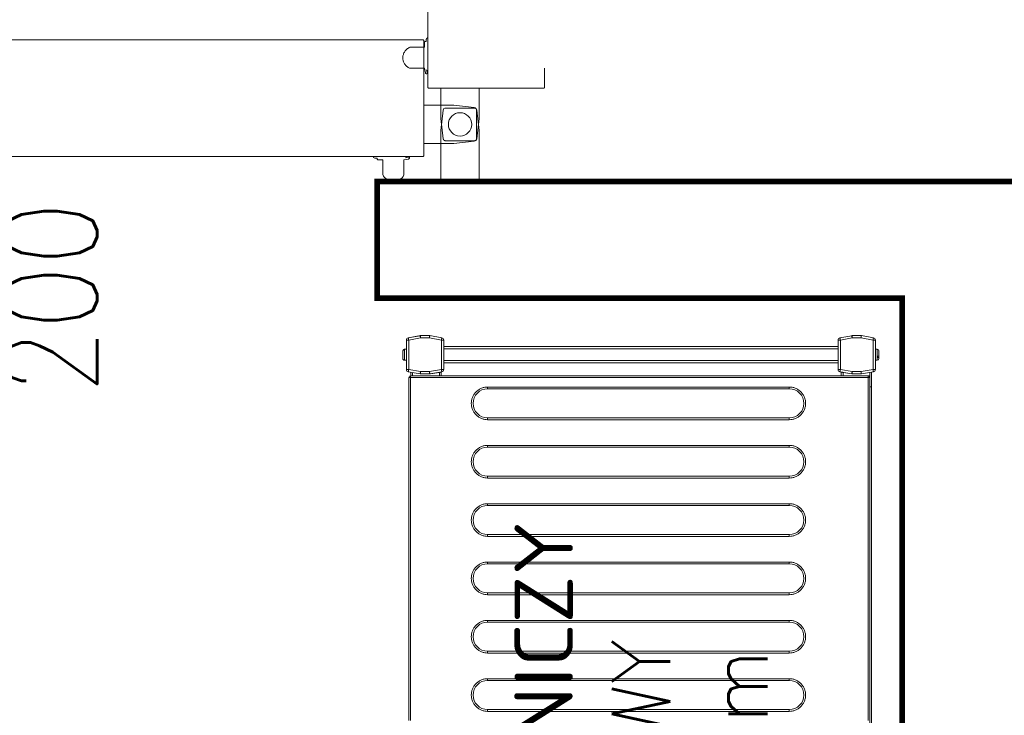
# Model space of a CAD drawing. Header units: millimetres. Extents: x -2074 to 12588, y -3630 to 101167.
# Tile 108 of 256: x 2297 to 2381, y 1571 to 1631. Entities that reach past the tile are written whole.
import ezdxf

# ---------------------------------------------------------------- set-up
doc = ezdxf.new("R2010")
doc.units = ezdxf.units.MM
doc.linetypes.add('DASHED', pattern=[19.05, 12.7, -6.35])
doc.layers.add('SelinAr_BUD_wymiary', color=7, linetype='Continuous', lineweight=18)
doc.layers.add('SelinAr_WYP_komory', color=8, linetype='Continuous', lineweight=18)
doc.styles.add('Incold_std', font='romans.shx', dxfattribs={"width": 0.8})
doc.styles.add('RomanS', font='romans.shx')
doc.styles.add('style1', font='romans.shx', dxfattribs={"width": 0.6})
doc.dimstyles.new('ISO-25 Ania', dxfattribs={"dimtxt": 10, "dimasz": 5, "dimexe": 5, "dimexo": 0.625, "dimtad": 0, "dimrnd": 0.01, "dimtxsty": 'style1', "dimblk": 'ARCHTICK', "dimcen": 5, "dimdle": 5, "dimadec": 0, "dimazin": 0, "dimtfac": 1, "dimtmove": 0, "dimatfit": 3, "dimldrblk": 'ARCHTICK', "dimfxl": 0, "dimarcsym": 0})

# ---------------------------------------------------------------- blocks, each defined once
blk = doc.blocks.new('*U428')
at = {"const_width": 0.5}
blk.add_lwpolyline([(125, 250), (125, 260), (180, 260), (180, 0), (0, 0), (0, 260), (55, 260), (55, 250), (10, 250), (10, 10), (170, 10), (170, 250)], close=True, dxfattribs=at)
blk = doc.blocks.new('*U432')
at = {"color": 254, "linetype": 'DASHED'}
for points in [[(74.429, 13, -0.414214), (74.349, 13.08), (74.349, 90.92, -0.414214), (74.429, 91), (84.274, 91, -0.414814), (84.349, 90.926), (84.349, 13.086, -0.414814), (84.274, 13), (74.429, 13)], [(74.149, 17.01), (74.199, 17.01), (74.199, 17.11, -0.175422), (74.268, 17.303, -0.244753), (74.286, 17.31), (74.324, 17.31, -0.414214), (74.349, 17.285), (74.349, 14.535, -0.414214), (74.324, 14.51), (74.286, 14.51, -0.200685), (74.268, 14.517), (74.233, 14.569), (74.302, 14.254), (74.254, 14.243, -0.414214), (74.134, 14.319), (74.049, 14.71), (72.77, 14.71, -0.649069), (72.799, 16.51), (74.049, 16.51), (74.049, 16.91, -0.414214), (74.149, 17.01)]]:
    blk.add_lwpolyline(points, format="xyb", dxfattribs=at)
for points in [[(74, 7.229, -0.414214), (73.92, 7.149), (-3.92, 7.149, -0.414214), (-4, 7.229), (-4, 17.074, -0.414814), (-3.926, 17.149), (73.914, 17.149, -0.414814), (74, 17.074), (74, 7.229)], [(69.99, 6.949), (69.99, 6.999), (69.89, 6.999, -0.175422), (69.697, 7.068, -0.244753), (69.69, 7.086), (69.69, 7.124, -0.414214), (69.715, 7.149), (72.465, 7.149, -0.414214), (72.49, 7.124), (72.49, 7.086, -0.200685), (72.483, 7.068), (72.431, 7.033), (72.746, 7.102), (72.757, 7.054, -0.414214), (72.681, 6.934), (72.29, 6.849), (72.29, 5.57, -0.649069), (70.49, 5.599), (70.49, 6.849), (70.09, 6.849, -0.414214), (69.99, 6.949)]]:
    blk.add_lwpolyline(points, format="xyb")
blk.add_lwpolyline([(75.45, 13), (75.45, 10.417), (75.659, 8.676, 0.379651), (75.857, 8.5), (78.343, 8.5, 0.379651), (78.541, 8.676), (78.75, 10.417), (78.75, 13)], format="xyb", close=True, dxfattribs=at)
for points in [[(74, 8.25), (76.583, 8.25), (78.324, 8.459, 0.379651), (78.5, 8.657), (78.5, 11.143, 0.379651), (78.324, 11.341), (76.583, 11.55), (74, 11.55)], [(78.75, 5), (78.75, 9.383), (78.541, 11.124, 0.379651), (78.343, 11.3), (75.857, 11.3, 0.379651), (75.659, 11.124), (75.45, 9.383), (75.45, 5)]]:
    blk.add_lwpolyline(points, format="xyb", close=True)
blk.add_lwpolyline([(70, 5), (70, -5)])
blk.add_circle((77.1, 9.9), 1)
blk.add_arc((77.1, 9.9), 81.125, 88.57469, 181.53697, dxfattribs=at)
at = {"insert": (24.663, -24), "char_height": 8, "width": 48, "attachment_point": 1, "rotation": 90, "style": 'Incold_std'}
blk.add_mtext('{\\W2.35238; }70\\P{\\W1.971428; }200', dxfattribs=at)
blk = doc.blocks.new('*U450')
at = {"lineweight": 15}
for p, q in [((92.383, -0.515), (62.983, -0.515)), ((92.383, -0.665), (62.983, -0.665)), ((92.383, -0.515), (92.383, -0.559)), ((92.383, -0.559), (92.383, -0.665)), ((92.383, -39.865), (92.383, -0.665)), ((92.533, -0.665), (92.383, -0.665)), ((92.533, -39.865), (92.533, -0.665)), ((92.533, -0.675), (92.829, -0.675)), ((92.533, -0.825), (92.802, -0.825)), ((92.866, -0.465), (92.686, -1.483)), ((93.063, -0.5), (92.883, -1.517)), ((93.063, -0.3), (93.063, -0.5)), ((95.587, -0.3), (93.063, -0.3)), ((95.587, -0.5), (93.063, -0.5)), ((93.85, -0.15), (93.85, -0.3)), ((94.8, -0.15), (93.85, -0.15)), ((93.857, -0.12), (93.853, -0.12)), ((94.797, -0.12), (94.793, -0.12)), ((94.8, -0.3), (94.8, -0.15)), ((95.587, -0.5), (95.587, -0.3)), ((95.766, -1.517), (95.587, -0.5)), ((95.963, -1.483), (95.784, -0.465)), ((95.784, -0.465), (95.966, -1.5)), ((92.683, -1.5), (92.686, -1.483)), ((92.683, -1.517), (92.683, -1.5)), ((92.683, -1.517), (92.683, -2.3)), ((92.883, -1.517), (92.683, -1.517)), ((92.883, -1.517), (92.883, -2.283)), ((95.966, -1.517), (95.766, -1.517)), ((95.766, -2.283), (95.766, -1.517)), ((95.966, -1.5), (95.966, -2.3)), ((95.966, -2.3), (95.966, -1.517)), ((92.683, -2.375), (92.683, -2.3)), ((92.683, -2.3), (92.866, -3.335)), ((92.815, -3.125), (92.683, -2.375)), ((92.883, -2.283), (93.063, -3.3)), ((95.587, -3.3), (95.766, -2.283)), ((95.784, -3.335), (95.966, -2.3)), ((95.966, -2.3), (95.784, -3.335)), ((92.533, -3.125), (92.815, -3.125)), ((92.533, -3.275), (92.842, -3.275)), ((93.063, -3.3), (95.587, -3.3)), ((93.063, -3.3), (93.063, -3.5)), ((95.587, -3.5), (95.587, -3.3)), ((93.063, -3.5), (95.587, -3.5)), ((93.625, -37.291), (93.625, -3.5)), ((93.825, -37.291), (93.825, -3.5)), ((94.825, -37.291), (94.825, -3.5)), ((95.025, -37.291), (95.025, -3.5)), ((92.533, -37.575), (92.842, -37.575)), ((92.533, -37.725), (92.815, -37.725)), ((92.683, -38.475), (92.815, -37.725)), ((92.866, -37.457), (92.686, -38.474)), ((93.063, -37.491), (92.883, -38.509)), ((93.063, -37.291), (93.063, -37.491)), ((95.587, -37.291), (93.063, -37.291)), ((95.587, -37.491), (93.063, -37.491)), ((95.587, -37.491), (95.587, -37.291)), ((95.766, -38.509), (95.587, -37.491)), ((95.963, -38.474), (95.784, -37.457)), ((92.683, -38.5), (92.683, -38.475)), ((92.683, -38.499), (92.683, -38.5)), ((92.683, -38.5), (92.683, -38.509)), ((92.683, -38.509), (92.683, -39.291)), ((92.883, -38.509), (92.683, -38.509)), ((92.883, -38.509), (92.883, -39.274)), ((95.766, -39.274), (95.766, -38.509)), ((95.966, -38.509), (95.766, -38.509)), ((95.966, -38.5), (95.966, -38.498)), ((95.966, -39.3), (95.966, -38.5)), ((95.966, -39.291), (95.966, -38.509)), ((92.683, -39.291), (92.866, -40.326)), ((92.683, -39.291), (92.683, -39.3)), ((92.683, -39.3), (92.866, -40.335)), ((92.883, -39.274), (93.063, -40.291)), ((95.587, -40.291), (95.766, -39.274)), ((95.784, -40.326), (95.966, -39.291)), ((95.784, -40.335), (95.966, -39.3)), ((91.583, -40.025), (4.383, -40.025)), ((91.583, -40.175), (4.383, -40.175)), ((62.983, -39.865), (92.383, -39.865)), ((62.983, -40.015), (92.383, -40.015)), ((91.583, -40.015), (91.583, -40.025)), ((91.583, -40.025), (91.583, -40.175)), ((91.583, -40.025), (92.811, -40.025)), ((91.583, -40.175), (92.837, -40.175)), ((92.383, -39.865), (92.533, -39.865)), ((92.383, -40.012), (92.383, -39.865)), ((92.383, -40.015), (92.383, -40.012)), ((93.063, -40.291), (95.587, -40.291)), ((93.063, -40.291), (93.063, -40.491)), ((93.063, -40.491), (95.587, -40.491)), ((93.063, -40.5), (95.587, -40.5)), ((93.85, -40.5), (93.85, -40.65)), ((94.8, -40.65), (94.8, -40.5)), ((95.587, -40.491), (95.587, -40.291)), ((93.85, -40.65), (94.8, -40.65)), ((94.091, -40.68), (94.201, -40.68)), ((94.241, -40.8), (94.147, -40.8))]:
    blk.add_line(p, q, dxfattribs=at)
at = {"color": 253, "lineweight": 15}
for p, q in [((63.763, -33.115), (63.763, -7.265)), ((63.763, -7.265), (63.913, -7.265)), ((63.913, -33.115), (63.913, -7.265)), ((66.413, -7.265), (66.413, -33.115)), ((66.563, -7.265), (66.413, -7.265)), ((66.563, -7.265), (66.563, -33.115)), ((68.763, -33.115), (68.763, -7.265)), ((68.763, -7.265), (68.913, -7.265)), ((68.913, -33.115), (68.913, -7.265)), ((71.413, -7.265), (71.413, -33.115)), ((71.563, -7.265), (71.413, -7.265)), ((71.563, -7.265), (71.563, -33.115)), ((73.763, -33.115), (73.763, -7.265)), ((73.763, -7.265), (73.913, -7.265)), ((73.913, -33.115), (73.913, -7.265)), ((76.413, -7.265), (76.413, -33.115)), ((76.563, -7.265), (76.413, -7.265)), ((76.563, -7.265), (76.563, -33.115)), ((78.763, -33.115), (78.763, -7.265)), ((78.763, -7.265), (78.913, -7.265)), ((78.913, -33.115), (78.913, -7.265)), ((81.413, -7.265), (81.413, -33.115)), ((81.563, -7.265), (81.413, -7.265)), ((81.563, -7.265), (81.563, -33.115)), ((83.763, -33.115), (83.763, -7.265)), ((83.763, -7.265), (83.913, -7.265)), ((83.913, -33.115), (83.913, -7.265)), ((86.413, -7.265), (86.413, -33.115)), ((86.563, -7.265), (86.413, -7.265)), ((86.563, -7.265), (86.563, -33.115)), ((88.763, -33.115), (88.763, -7.265)), ((88.763, -7.265), (88.913, -7.265)), ((88.913, -33.115), (88.913, -7.265)), ((91.413, -7.265), (91.413, -33.115)), ((91.563, -7.265), (91.413, -7.265)), ((91.563, -7.265), (91.563, -33.115)), ((63.913, -33.115), (63.763, -33.115)), ((66.563, -33.115), (66.413, -33.115)), ((68.913, -33.115), (68.763, -33.115)), ((71.563, -33.115), (71.413, -33.115)), ((73.913, -33.115), (73.763, -33.115)), ((76.563, -33.115), (76.413, -33.115)), ((78.913, -33.115), (78.763, -33.115)), ((81.563, -33.115), (81.413, -33.115)), ((83.913, -33.115), (83.763, -33.115)), ((86.563, -33.115), (86.413, -33.115)), ((88.913, -33.115), (88.763, -33.115)), ((91.563, -33.115), (91.413, -33.115))]:
    blk.add_line(p, q, dxfattribs=at)
at = {"lineweight": 15, "flags": 128}
for points in [[(93.063, -0.5), (93.024, -0.493), (92.987, -0.487), (92.953, -0.481), (92.923, -0.475), (92.899, -0.471), (92.881, -0.468), (92.869, -0.466), (92.866, -0.465)], [(95.784, -0.465), (95.78, -0.466), (95.769, -0.468), (95.751, -0.471), (95.726, -0.475), (95.696, -0.481), (95.662, -0.487), (95.625, -0.493), (95.587, -0.5)], [(92.686, -1.483), (92.69, -1.483), (92.701, -1.485), (92.719, -1.489), (92.744, -1.493), (92.774, -1.498), (92.808, -1.504), (92.845, -1.511), (92.883, -1.517)], [(95.766, -1.517), (95.805, -1.511), (95.842, -1.504), (95.876, -1.498), (95.906, -1.493), (95.93, -1.489), (95.948, -1.485), (95.96, -1.483), (95.963, -1.483)], [(92.883, -2.283), (92.844, -2.286), (92.807, -2.289), (92.772, -2.292), (92.742, -2.295), (92.717, -2.297), (92.698, -2.299), (92.687, -2.3), (92.683, -2.3)], [(95.966, -2.3), (95.963, -2.3), (95.954, -2.299), (95.94, -2.298), (95.92, -2.296), (95.895, -2.294), (95.866, -2.291), (95.835, -2.288), (95.801, -2.286), (95.766, -2.283)], [(92.842, -3.275), (92.841, -3.272), (92.84, -3.264), (92.837, -3.25), (92.834, -3.231), (92.83, -3.208), (92.826, -3.182), (92.821, -3.154), (92.815, -3.125)], [(92.866, -3.335), (92.869, -3.334), (92.881, -3.332), (92.899, -3.329), (92.923, -3.325), (92.953, -3.319), (92.987, -3.313), (93.024, -3.307), (93.063, -3.3)], [(95.587, -3.3), (95.625, -3.307), (95.662, -3.313), (95.696, -3.319), (95.726, -3.325), (95.751, -3.329), (95.769, -3.332), (95.78, -3.334), (95.784, -3.335)], [(92.815, -37.725), (92.821, -37.696), (92.826, -37.668), (92.83, -37.642), (92.834, -37.619), (92.837, -37.6), (92.84, -37.586), (92.841, -37.578), (92.842, -37.575)], [(93.063, -37.491), (93.024, -37.484), (92.987, -37.478), (92.953, -37.472), (92.923, -37.467), (92.899, -37.462), (92.881, -37.459), (92.869, -37.457), (92.866, -37.457)], [(95.784, -37.457), (95.78, -37.457), (95.769, -37.459), (95.751, -37.462), (95.726, -37.467), (95.696, -37.472), (95.662, -37.478), (95.625, -37.484), (95.587, -37.491)], [(92.686, -38.474), (92.69, -38.475), (92.701, -38.477), (92.719, -38.48), (92.744, -38.484), (92.774, -38.489), (92.808, -38.495), (92.845, -38.502), (92.883, -38.509)], [(95.766, -38.509), (95.805, -38.502), (95.842, -38.495), (95.876, -38.489), (95.906, -38.484), (95.93, -38.48), (95.948, -38.477), (95.96, -38.475), (95.963, -38.474)], [(92.883, -39.274), (92.844, -39.277), (92.807, -39.28), (92.772, -39.283), (92.742, -39.286), (92.717, -39.288), (92.698, -39.29), (92.687, -39.291), (92.683, -39.291)], [(95.966, -39.291), (95.963, -39.291), (95.954, -39.29), (95.94, -39.289), (95.92, -39.287), (95.895, -39.285), (95.866, -39.283), (95.835, -39.28), (95.801, -39.277), (95.766, -39.274)], [(92.866, -40.326), (92.869, -40.325), (92.881, -40.323), (92.899, -40.32), (92.923, -40.316), (92.953, -40.311), (92.987, -40.305), (93.024, -40.298), (93.063, -40.291)], [(95.587, -40.291), (95.625, -40.298), (95.662, -40.305), (95.696, -40.311), (95.726, -40.316), (95.751, -40.32), (95.769, -40.323), (95.78, -40.325), (95.784, -40.326)]]:
    blk.add_lwpolyline(points, dxfattribs=at)
at = {"lineweight": 15}
for centre, radius, start, end in [((92.383, -0.665), 0.15, 0, 90), ((93.063, -0.5), 0.2, 90, 170), ((94, -0.15), 0.15, 168.46304, 180), ((94.65, -0.15), 0.15, 0, 11.53696), ((95.587, -0.5), 0.2, 10, 90), ((95.587, -0.5), 0.2, 10, 90), ((92.883, -1.517), 0.2, 170, 180), ((95.766, -1.517), 0.2, 0, 10), ((93.063, -3.3), 0.2, 190, 270), ((95.587, -3.3), 0.2, 270, 350), ((93.063, -37.491), 0.2, 90, 170), ((95.587, -37.491), 0.2, 10, 90), ((92.883, -38.509), 0.2, 170, 180), ((95.766, -38.509), 0.2, 0, 10), ((93.063, -40.291), 0.2, 190, 270), ((93.063, -40.3), 0.2, 190, 270), ((95.587, -40.291), 0.2, 270, 350), ((95.587, -40.3), 0.2, 270, 350), ((94, -40.65), 0.15, 180, 270), ((94.65, -40.65), 0.15, 270, 0)]:
    blk.add_arc(centre, radius, start, end, dxfattribs=at)
at = {"color": 253, "lineweight": 15}
for centre, start, end in [((65.163, -7.265), 0, 180), ((70.163, -7.265), 0, 180), ((75.163, -7.265), 0, 180), ((80.163, -7.265), 0, 180), ((85.163, -7.265), 0, 180), ((90.163, -7.265), 0, 180), ((65.163, -33.115), 180, 0), ((70.163, -33.115), 180, 0), ((75.163, -33.115), 180, 0), ((80.163, -33.115), 180, 0), ((85.163, -33.115), 180, 0), ((90.163, -33.115), 180, 0)]:
    blk.add_arc(centre, 1.25, start, end, dxfattribs=at)
at = {"lineweight": 15}
for points, knots in [([(94.005, 0), (93.988, -0.002), (93.954, -0.005), (93.908, -0.031), (93.872, -0.07), (93.862, -0.103), (93.857, -0.12)], [0, 0, 0, 0, 0.250199, 0.50053, 0.748141, 1, 1, 1, 1]), ([(94.644, 0), (94.634, 0), (94.613, 0), (94.536, 0), (94.436, 0), (94.325, 0), (94.213, 0), (94.113, 0), (94.037, 0), (94.016, 0), (94.005, 0)], [0, 0, 0, 0, 0.1211749, 0.2500039, 0.3788261, 0.500001, 0.6211758, 0.749998, 0.8788228, 1, 1, 1, 1]), ([(94.793, -0.12), (94.788, -0.104), (94.778, -0.072), (94.744, -0.033), (94.698, -0.006), (94.663, -0.002), (94.644, 0)], [0, 0, 0, 0, 0.243643, 0.48725, 0.731966, 1, 1, 1, 1]), ([(92.383, -40.012), (92.393, -40.011), (92.414, -40.009), (92.443, -40), (92.47, -39.985), (92.5, -39.96), (92.528, -39.92), (92.531, -39.882), (92.533, -39.863)], [0, 0, 0, 0, 0.130758, 0.260025, 0.387956, 0.514571, 0.761733, 1, 1, 1, 1]), ([(94.045, -40.8), (94.052, -40.8), (94.074, -40.8), (94.117, -40.8), (94.147, -40.8)], [0, 0, 0, 0, 0.31193, 1, 1, 1, 1]), ([(94.147, -40.8), (94.141, -40.798), (94.128, -40.795), (94.11, -40.769), (94.097, -40.73), (94.093, -40.697), (94.091, -40.68)], [0, 0, 0, 0, 0.25022, 0.500537, 0.748162, 1, 1, 1, 1]), ([(94.201, -40.68), (94.203, -40.696), (94.207, -40.728), (94.22, -40.767), (94.238, -40.794), (94.251, -40.798), (94.258, -40.8)], [0, 0, 0, 0, 0.243636, 0.487266, 0.731973, 1, 1, 1, 1]), ([(94.258, -40.8), (94.295, -40.8), (94.37, -40.8), (94.48, -40.8), (94.572, -40.8), (94.629, -40.8), (94.654, -40.8), (94.648, -40.8), (94.647, -40.8)], [0, 0, 0, 0, 0.188947, 0.389814, 0.590685, 0.779624, 0.968578, 1, 1, 1, 1])]:
    blk.add_open_spline(points, degree=3, knots=knots, dxfattribs=at)
at = {"color": 253, "lineweight": 15}
for points, knots in [([(63.763, -7.265), (63.768, -7.18), (63.777, -7.004), (63.855, -6.743), (63.984, -6.492), (64.166, -6.268), (64.39, -6.086), (64.641, -5.956), (64.902, -5.881), (65.163, -5.857), (65.424, -5.881), (65.685, -5.956), (65.936, -6.086), (66.16, -6.268), (66.342, -6.492), (66.471, -6.743), (66.549, -7.004), (66.559, -7.18), (66.563, -7.265)], [0, 0, 0, 0, 0.058258, 0.120006, 0.18432, 0.25, 0.315679, 0.379994, 0.441742, 0.500001, 0.558258, 0.620006, 0.684321, 0.75, 0.81568, 0.879994, 0.941742, 1, 1, 1, 1]), ([(68.763, -7.265), (68.768, -7.18), (68.777, -7.004), (68.855, -6.743), (68.984, -6.492), (69.166, -6.268), (69.39, -6.086), (69.641, -5.956), (69.902, -5.881), (70.163, -5.857), (70.424, -5.881), (70.685, -5.956), (70.936, -6.086), (71.16, -6.268), (71.342, -6.492), (71.471, -6.743), (71.549, -7.004), (71.559, -7.18), (71.563, -7.265)], [0, 0, 0, 0, 0.058258, 0.120006, 0.18432, 0.25, 0.31568, 0.379995, 0.441742, 0.5, 0.558258, 0.620006, 0.68432, 0.75, 0.81568, 0.879994, 0.941742, 1, 1, 1, 1]), ([(73.763, -7.265), (73.768, -7.18), (73.777, -7.004), (73.855, -6.743), (73.984, -6.492), (74.166, -6.268), (74.39, -6.086), (74.641, -5.956), (74.902, -5.881), (75.163, -5.857), (75.424, -5.881), (75.685, -5.956), (75.936, -6.086), (76.16, -6.268), (76.342, -6.492), (76.471, -6.743), (76.549, -7.004), (76.559, -7.18), (76.563, -7.265)], [0, 0, 0, 0, 0.058258, 0.120006, 0.184321, 0.25, 0.31568, 0.379995, 0.441741, 0.5, 0.558258, 0.620006, 0.68432, 0.75, 0.815679, 0.879994, 0.941742, 1, 1, 1, 1]), ([(78.763, -7.265), (78.768, -7.18), (78.777, -7.004), (78.855, -6.743), (78.984, -6.492), (79.166, -6.268), (79.39, -6.086), (79.641, -5.956), (79.902, -5.881), (80.163, -5.857), (80.424, -5.881), (80.685, -5.956), (80.936, -6.086), (81.16, -6.268), (81.342, -6.492), (81.471, -6.743), (81.549, -7.004), (81.559, -7.18), (81.563, -7.265)], [0, 0, 0, 0, 0.058258, 0.120006, 0.184321, 0.25, 0.31568, 0.379994, 0.441742, 0.5, 0.558259, 0.620005, 0.68432, 0.75, 0.815679, 0.879994, 0.941742, 1, 1, 1, 1]), ([(83.763, -7.265), (83.768, -7.18), (83.777, -7.004), (83.855, -6.743), (83.984, -6.492), (84.166, -6.268), (84.39, -6.086), (84.641, -5.956), (84.902, -5.881), (85.163, -5.857), (85.424, -5.881), (85.685, -5.956), (85.936, -6.086), (86.16, -6.268), (86.342, -6.492), (86.471, -6.743), (86.549, -7.004), (86.559, -7.18), (86.563, -7.265)], [0, 0, 0, 0, 0.058258, 0.120006, 0.18432, 0.25, 0.31568, 0.379994, 0.441742, 0.5, 0.558258, 0.620005, 0.68432, 0.75, 0.81568, 0.879994, 0.941742, 1, 1, 1, 1]), ([(88.763, -7.265), (88.768, -7.18), (88.777, -7.004), (88.855, -6.743), (88.984, -6.492), (89.166, -6.268), (89.39, -6.086), (89.641, -5.956), (89.902, -5.881), (90.163, -5.857), (90.424, -5.881), (90.685, -5.956), (90.936, -6.086), (91.16, -6.268), (91.342, -6.492), (91.471, -6.743), (91.549, -7.004), (91.559, -7.18), (91.563, -7.265)], [0, 0, 0, 0, 0.058258, 0.120006, 0.18432, 0.25, 0.315679, 0.379994, 0.441742, 0.500001, 0.558258, 0.620006, 0.684321, 0.75, 0.81568, 0.879994, 0.941742, 1, 1, 1, 1]), ([(66.563, -33.115), (66.559, -33.2), (66.549, -33.376), (66.471, -33.637), (66.342, -33.888), (66.16, -34.112), (65.936, -34.294), (65.685, -34.424), (65.424, -34.499), (65.163, -34.523), (64.902, -34.499), (64.641, -34.424), (64.39, -34.294), (64.166, -34.112), (63.984, -33.888), (63.855, -33.637), (63.777, -33.376), (63.768, -33.2), (63.763, -33.115)], [0, 0, 0, 0, 0.058258, 0.120006, 0.18432, 0.25, 0.315679, 0.379994, 0.441742, 0.499999, 0.558258, 0.620006, 0.684321, 0.75, 0.81568, 0.879994, 0.941742, 1, 1, 1, 1]), ([(71.563, -33.115), (71.559, -33.2), (71.549, -33.376), (71.471, -33.637), (71.342, -33.888), (71.16, -34.112), (70.936, -34.294), (70.685, -34.424), (70.424, -34.499), (70.163, -34.523), (69.902, -34.499), (69.641, -34.424), (69.39, -34.294), (69.166, -34.112), (68.984, -33.888), (68.855, -33.637), (68.777, -33.376), (68.768, -33.2), (68.763, -33.115)], [0, 0, 0, 0, 0.058258, 0.120005, 0.18432, 0.25, 0.31568, 0.379994, 0.441742, 0.5, 0.558258, 0.620005, 0.684321, 0.75, 0.81568, 0.879994, 0.941742, 1, 1, 1, 1]), ([(76.563, -33.115), (76.559, -33.2), (76.549, -33.376), (76.471, -33.637), (76.342, -33.888), (76.16, -34.112), (75.936, -34.294), (75.685, -34.424), (75.424, -34.499), (75.163, -34.523), (74.902, -34.499), (74.641, -34.424), (74.39, -34.294), (74.166, -34.112), (73.984, -33.888), (73.855, -33.637), (73.777, -33.376), (73.768, -33.2), (73.763, -33.115)], [0, 0, 0, 0, 0.058258, 0.120005, 0.184321, 0.25, 0.31568, 0.379994, 0.441742, 0.5, 0.558259, 0.620005, 0.68432, 0.75, 0.815679, 0.879995, 0.941742, 1, 1, 1, 1]), ([(81.563, -33.115), (81.559, -33.2), (81.549, -33.376), (81.471, -33.637), (81.342, -33.888), (81.16, -34.112), (80.936, -34.294), (80.685, -34.424), (80.424, -34.499), (80.163, -34.523), (79.902, -34.499), (79.641, -34.424), (79.39, -34.294), (79.166, -34.112), (78.984, -33.888), (78.855, -33.637), (78.777, -33.376), (78.768, -33.2), (78.763, -33.115)], [0, 0, 0, 0, 0.058258, 0.120005, 0.184321, 0.25, 0.31568, 0.379995, 0.441741, 0.5, 0.558258, 0.620006, 0.68432, 0.75, 0.815679, 0.879995, 0.941742, 1, 1, 1, 1]), ([(86.563, -33.115), (86.559, -33.2), (86.549, -33.376), (86.471, -33.637), (86.342, -33.888), (86.16, -34.112), (85.936, -34.294), (85.685, -34.424), (85.424, -34.499), (85.163, -34.523), (84.902, -34.499), (84.641, -34.424), (84.39, -34.294), (84.166, -34.112), (83.984, -33.888), (83.855, -33.637), (83.777, -33.376), (83.768, -33.2), (83.763, -33.115)], [0, 0, 0, 0, 0.058258, 0.120006, 0.18432, 0.25, 0.315679, 0.379995, 0.441742, 0.5, 0.558258, 0.620006, 0.68432, 0.75, 0.81568, 0.879995, 0.941742, 1, 1, 1, 1]), ([(91.563, -33.115), (91.559, -33.2), (91.549, -33.376), (91.471, -33.637), (91.342, -33.888), (91.16, -34.112), (90.936, -34.294), (90.685, -34.424), (90.424, -34.499), (90.163, -34.523), (89.902, -34.499), (89.641, -34.424), (89.39, -34.294), (89.166, -34.112), (88.984, -33.888), (88.855, -33.637), (88.777, -33.376), (88.768, -33.2), (88.763, -33.115)], [0, 0, 0, 0, 0.058258, 0.120006, 0.18432, 0.25, 0.315679, 0.379994, 0.441742, 0.499999, 0.558258, 0.620006, 0.684321, 0.75, 0.81568, 0.879994, 0.941742, 1, 1, 1, 1])]:
    blk.add_open_spline(points, degree=3, knots=knots, dxfattribs=at)
at = {"insert": (48, -20.4), "char_height": 5, "width": 96, "attachment_point": 5, "style": 'RomanS'}
blk.add_mtext('REGAŁ CHŁODNICZY MAGAZYNOWY\\P960x408mm', dxfattribs=at)
blk = doc.blocks.new('_ArchTick')
at = {"color": 0, "linetype": 'ByBlock', "const_width": 0.15}
blk.add_lwpolyline([(-0.5, -0.5), (0.5, 0.5)], dxfattribs=at)
blk = doc.blocks.new('*D755')
at = {"layer": 'Defpoints', "color": 0}
for p in [(2202.157, 1617.241), (2372.157, 1557.241), (2202.157, 1432.241)]:
    blk.add_point(p, dxfattribs=at)
at = {"layer": 'SelinAr_BUD_wymiary', "color": 0, "lineweight": -2}
for p, q in [((2202.157, 1442.241), (2202.157, 1427.241)), ((2372.157, 1442.241), (2372.157, 1427.241)), ((2197.157, 1432.241), (2279.246, 1432.241)), ((2377.157, 1432.241), (2295.067, 1432.241))]:
    blk.add_line(p, q, dxfattribs=at)
at = {"layer": 'SelinAr_BUD_wymiary', "color": 0, "lineweight": -2, "xscale": 5, "yscale": 5, "zscale": 5, "rotation": 180}
blk.add_blockref('_ArchTick', (2202.157, 1432.241), dxfattribs=at)
at = {"layer": 'SelinAr_BUD_wymiary', "color": 0, "lineweight": -2, "xscale": 5, "yscale": 5, "zscale": 5}
blk.add_blockref('_ArchTick', (2372.157, 1432.241), dxfattribs=at)
at = {"layer": 'SelinAr_BUD_wymiary', "color": 0, "insert": (2287.157, 1432.241), "char_height": 10, "attachment_point": 5, "style": 'style1'}
blk.add_mtext('170', dxfattribs=at)
blk = doc.blocks.new('*D832')
at = {"layer": 'Defpoints', "color": 0}
for p in [(2257.157, 1607.241), (2267.157, 1367.241), (2372.157, 1367.241)]:
    blk.add_point(p, dxfattribs=at)
at = {"layer": 'SelinAr_BUD_wymiary', "color": 0, "lineweight": -2}
for p, q in [((2267.157, 1612.241), (2267.157, 1495.58)), ((2257.782, 1607.241), (2272.157, 1607.241)), ((2267.157, 1362.241), (2267.157, 1478.902)), ((2277.157, 1367.241), (2262.157, 1367.241))]:
    blk.add_line(p, q, dxfattribs=at)
at = {"layer": 'SelinAr_BUD_wymiary', "color": 0, "lineweight": -2, "xscale": 5, "yscale": 5, "zscale": 5}
for p, rotation in [((2267.157, 1607.241), 90), ((2267.157, 1367.241), 270)]:
    blk.add_blockref('_ArchTick', p, dxfattribs=dict(at, rotation=rotation))
at = {"layer": 'SelinAr_BUD_wymiary', "color": 0, "insert": (2267.157, 1487.241), "char_height": 10, "attachment_point": 5, "rotation": 90, "style": 'style1'}
blk.add_mtext('240', dxfattribs=at)

msp = doc.modelspace()

# ---------------------------------------------------------------- block references
at = {"layer": 'SelinAr_WYP_komory'}
for name, p in [('*U432', (2257.157, 1612.241)), ('*U428', (2202.157, 1357.241))]:
    msp.add_blockref(name, p, dxfattribs=at)
at = {"layer": 'SelinAr_WYP_komory', "linetype": 'Continuous', "lineweight": 25, "rotation": 90}
msp.add_blockref('*U450', (2329.362, 1508.068), dxfattribs=at)

# ---------------------------------------------------------------- dimensions: what is measured, and where the dimension line sits
at = {"layer": 'SelinAr_BUD_wymiary'}
dim = msp.add_linear_dim(base=(2202.157, 1432.241), p1=(2372.157, 1557.241), p2=(2202.157, 1617.241), dimstyle='ISO-25 Ania', override={"dimtmove": 1, "dimfxl": 10, "dimarcsym": 2}, dxfattribs=at)
dim.commit()
dim.dimension.update_dxf_attribs({"geometry": '*D755', "text_midpoint": (2287.157, 1432.241)})
dim = msp.add_linear_dim(base=(2267.157, 1367.241), p1=(2257.157, 1607.241), p2=(2372.157, 1367.241), angle=90, dimstyle='ISO-25 Ania', override={"dimtmove": 1, "dimfxl": 10, "dimarcsym": 2}, dxfattribs=at)
dim.commit()
dim.dimension.update_dxf_attribs({"geometry": '*D832', "text_midpoint": (2267.157, 1487.241)})

doc.saveas('drawing.dxf')
